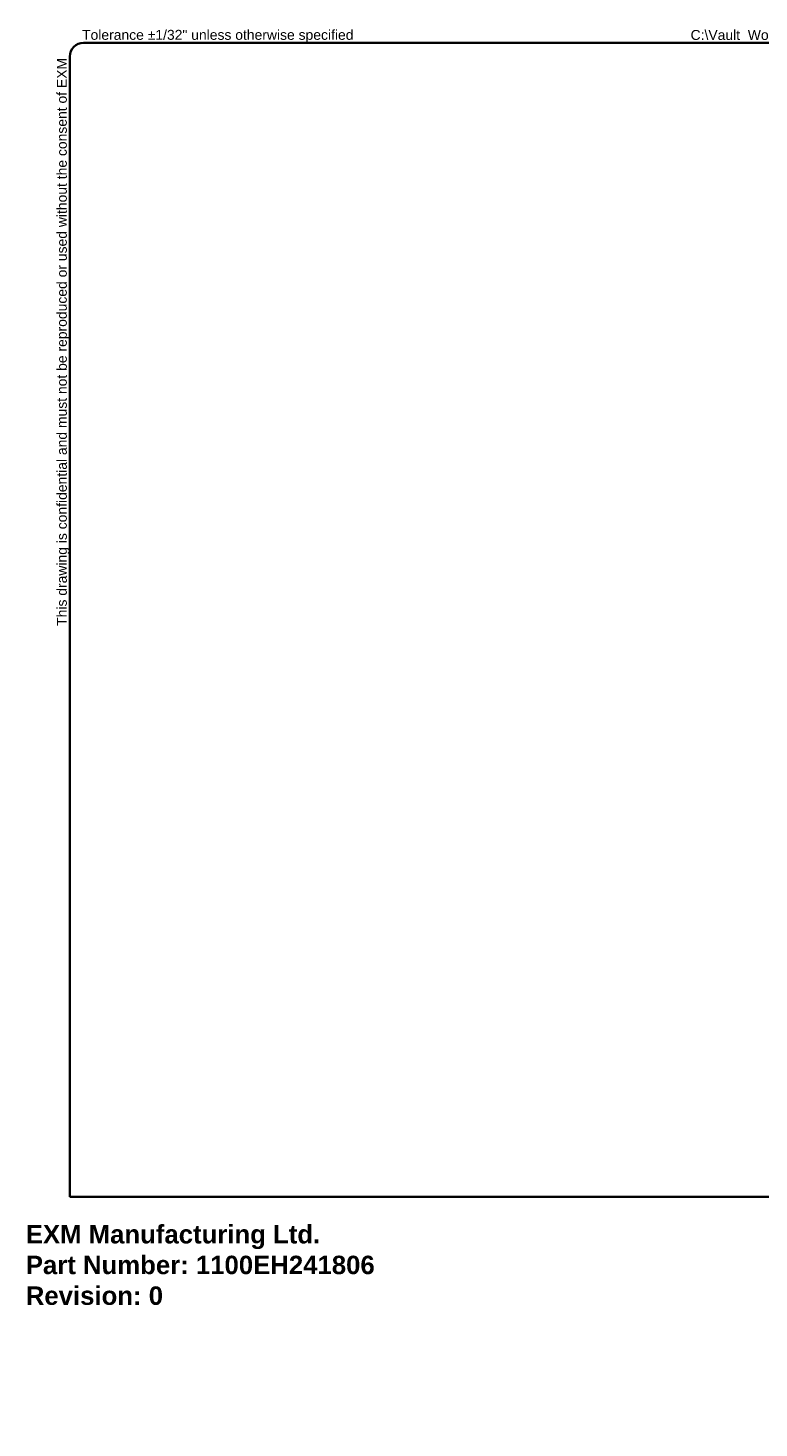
# Model space of a CAD drawing. Header units: inches. Extents: x 0.1 to 100, y -11 to 65.
# Tile 1 of 3: x 0.1 to 39.8, y -11 to 65. Entities that reach past the tile are written whole.
import ezdxf

# ---------------------------------------------------------------- set-up
doc = ezdxf.new("R2010")
doc.units = ezdxf.units.IN
doc.header["$LTSCALE"] = 6.002907
doc.header["$MEASUREMENT"] = 0
doc.layers.get('0').update_dxf_attribs({"lineweight": 25})
doc.layers.add('Sketch Geometry(ANSI)', color=7, linetype='Continuous', lineweight=25)
doc.layers.add('Symbols(ANSI)', color=7, linetype='Continuous', lineweight=25)
doc.styles.add('Current-ANSI', font='arial.ttf')
doc.styles.get("Standard").update_dxf_attribs({"font": 'arialbd.ttf'})

# ---------------------------------------------------------------- blocks, each defined once
blk = doc.blocks.new('Borders 12_EXM - B (Inch)')
at = {"layer": 'Sketch Geometry(ANSI)', "linetype": 'Continuous', "lineweight": 35}
for p, q in [((16.398, 10.692), (0.523, 10.692)), ((0.398, 10.567), (0.398, 0.255)), ((16.523, 0.38), (16.523, 10.567)), ((0.398, 0.255), (16.398, 0.255))]:
    blk.add_line(p, q, dxfattribs=at)
for centre, start, end in [((0.523, 10.567), 90, 180), ((16.398, 10.567), 0, 90), ((16.398, 0.38), 270, 0)]:
    blk.add_arc(centre, 0.125, start, end, dxfattribs=at)
at = {"layer": 'Symbols(ANSI)', "color": 7, "char_height": 0.09, "attachment_point": 7, "style": 'Current-ANSI'}
for s, insert in [('Tolerance ±1/32" unless otherwise specified', (0.509, 10.692)), ('Tolérance ±1/32" sauf spécification contraire', (13.93, 10.691))]:
    blk.add_mtext(s, dxfattribs=dict(at, insert=insert))
for s, insert, rotation in [('This drawing is confidential and must not be reproduced or used without the consent of EXM', (0.398, 5.419), 90), ('Ce dessin est confidentiel et ne doit pas être reproduit ou utilisé sans le consentement de EXM', (16.522, 10.576), 270)]:
    blk.add_mtext(s, dxfattribs=dict(at, insert=insert, rotation=rotation))
at = {"layer": 'Symbols(ANSI)', "color": 7, "style": 'Current-ANSI'}
blk.add_attdef('FILENAME_AND_PATH_001', (6.013, 10.718), '', height=0.09, dxfattribs=at)

msp = doc.modelspace()

# ---------------------------------------------------------------- block references
at = {"xscale": 6.002907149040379, "yscale": 6.002907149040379, "zscale": 6.002907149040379}
msp.add_blockref('Borders 12_EXM - B (Inch)', (0, 0), dxfattribs=at).add_auto_attribs({'FILENAME_AND_PATH_001': 'C:\\Vault_Workspace\\Inventor_Dwg\\BoxCad\\Result\\1100EH241806\\1100EH241806.idw'})

# ---------------------------------------------------------------- texts
at = {"insert": (0, 0), "char_height": 1, "attachment_point": 1}
msp.add_mtext_dynamic_manual_height_columns('EXM Manufacturing Ltd.\\PPart Number: 1100EH241806\\PRevision: 0', width=6.99098, gutter_width=1, heights=[0], dxfattribs=at).dxf.set("width", 100)

doc.saveas('drawing.dxf')
